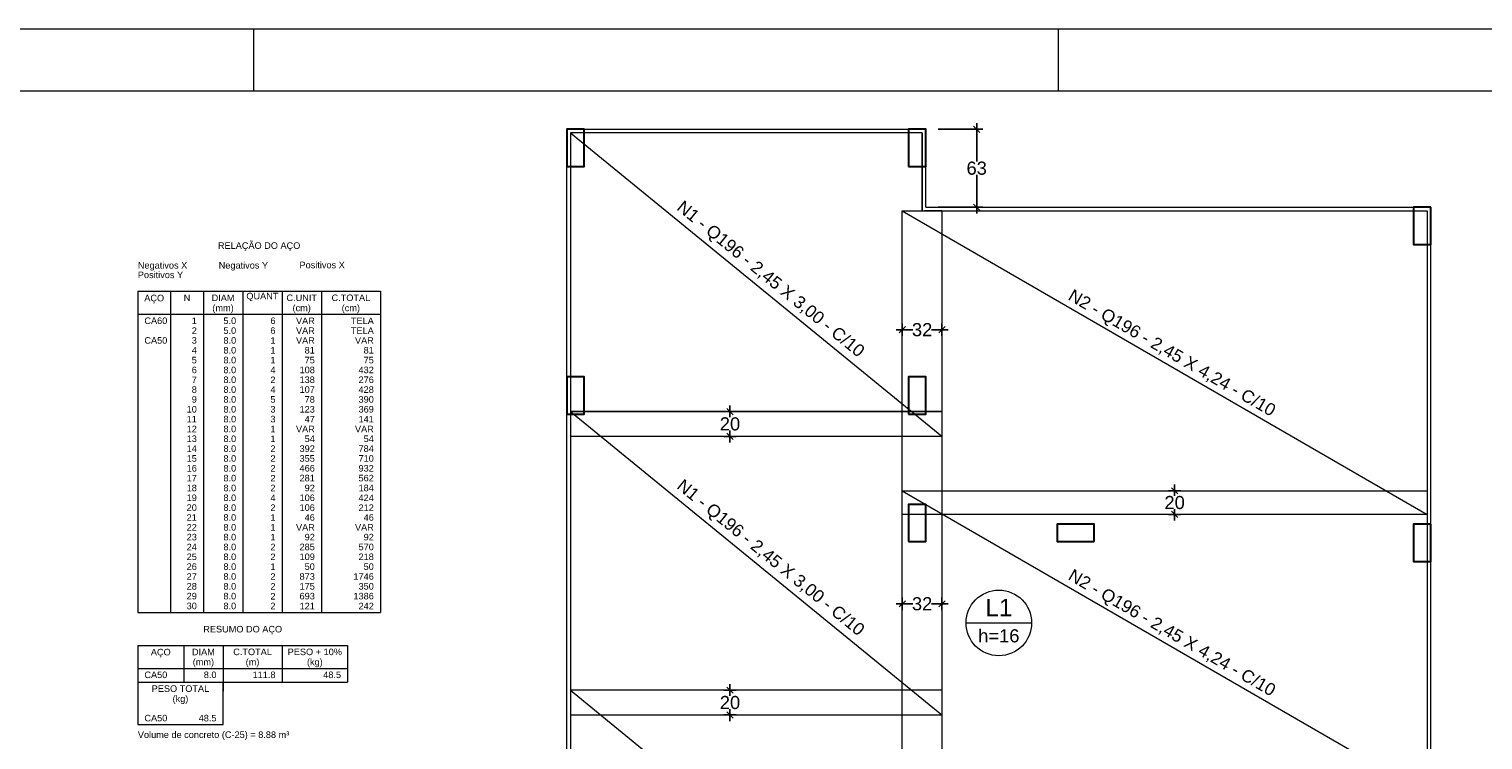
# Model space of a CAD drawing. Header units: millimetres. Extents: x 337 to 526, y -381 to -65.
# Tile 46 of 104: x 368 to 391, y -269 to -257. Entities that reach past the tile are written whole.
import ezdxf

# ---------------------------------------------------------------- set-up
doc = ezdxf.new("R2010")
doc.units = ezdxf.units.MM
doc.header["$MEASUREMENT"] = 0
doc.layers.get('0').update_dxf_attribs({"lineweight": 5})
doc.layers.add('A-DETL', color=7, linetype='Continuous', lineweight=5, true_color=0x00a600)
for name, color, linetype, lineweight in [('DT-Relação do aço', 7, 'Continuous', 5), ('DT-Textos', 7, 'Continuous', 5), ('FO-Cotas', 5, 'Continuous', 5), ('FO-Pilares', 152, 'Continuous', 30), ('FO-Vigas', 1, 'Continuous', 20), ('G-ANNO-TEXT', 7, 'Continuous', 9), ('PRANCHA 01', 7, 'Continuous', 20)]:
    doc.layers.add(name, color=color, linetype=linetype, lineweight=lineweight)
doc.styles.add('Arial', font='arial.ttf')
doc.dimstyles.new('UM_50.000000', dxfattribs={"dimtxt": 0.18, "dimasz": 0.1, "dimexe": 0.1, "dimexo": 0.2, "dimgap": 0, "dimtad": 1, "dimtih": 1, "dimtoh": 1, "dimdec": 1, "dimlfac": 50, "dimzin": 0, "dimdsep": 46, "dimtxsty": 'Standard', "dimcen": 0.09, "dimdle": 0.1, "dimadec": 1, "dimazin": 2, "dimtfac": 1, "dimtdec": 4, "dimtofl": 0, "dimtmove": 0, "dimatfit": 3, "dimfxl": 1, "dimtolj": 1, "dimarcsym": 0})

# ---------------------------------------------------------------- blocks, each defined once
blk = doc.blocks.new('_Oblique')
at = {"color": 0, "linetype": 'ByBlock', "lineweight": -2}
blk.add_line((-0.5, -0.5), (0.5, 0.5), dxfattribs=at)
blk = doc.blocks.new('*D309')
at = {"layer": 'Defpoints', "color": 0, "transparency": 16777216}
for p in [(382.29, -258.961), (382.29, -260.221), (383.112, -260.221)]:
    blk.add_point(p, dxfattribs=at)
at = {"layer": 'FO-Cotas', "color": 0, "lineweight": -2, "transparency": 16777216}
for p, q in [((382.49, -258.961), (383.212, -258.961)), ((383.112, -258.861), (383.112, -259.482)), ((383.112, -260.321), (383.112, -259.699)), ((382.49, -260.221), (383.212, -260.221))]:
    blk.add_line(p, q, dxfattribs=at)
at = {"layer": 'FO-Cotas', "color": 0, "lineweight": -2, "transparency": 16777216, "xscale": 0.1, "yscale": 0.1, "zscale": 0.1}
for p, rotation in [((383.112, -258.961), 90), ((383.112, -260.221), 270)]:
    blk.add_blockref('_Oblique', p, dxfattribs=dict(at, rotation=rotation))
at = {"layer": 'FO-Cotas', "transparency": 16777216, "insert": (383.112, -259.591), "char_height": 0.2118, "attachment_point": 5, "rotation": 0.0057, "style": 'Arial'}
blk.add_mtext('\\A1;63', dxfattribs=at)
blk = doc.blocks.new('*D301')
at = {"layer": 'Defpoints', "color": 0, "transparency": 16777216}
for p in [(386.61, -264.801), (386.31, -265.181), (386.61, -265.181)]:
    blk.add_point(p, dxfattribs=at)
at = {"layer": 'FO-Cotas', "color": 0, "lineweight": -2, "transparency": 16777216}
for p, q in [((386.31, -264.701), (386.31, -264.882)), ((386.41, -264.801), (386.21, -264.801)), ((386.41, -265.181), (386.21, -265.181)), ((386.31, -265.281), (386.31, -265.099))]:
    blk.add_line(p, q, dxfattribs=at)
at = {"layer": 'FO-Cotas', "color": 0, "lineweight": -2, "transparency": 16777216, "xscale": 0.1, "yscale": 0.1, "zscale": 0.1}
for p, rotation in [((386.31, -264.801), 90), ((386.31, -265.181), 270)]:
    blk.add_blockref('_Oblique', p, dxfattribs=dict(at, rotation=rotation))
at = {"layer": 'FO-Cotas', "transparency": 16777216, "insert": (386.31, -264.991), "char_height": 0.2118, "width": 1.0629, "attachment_point": 5, "rotation": 0.0057, "style": 'Arial'}
blk.add_mtext('\\A1;20', dxfattribs=at)
blk = doc.blocks.new('*D303')
at = {"layer": 'Defpoints', "color": 0, "transparency": 16777216}
for p in [(378.826, -263.521), (379.126, -263.521), (378.826, -263.921)]:
    blk.add_point(p, dxfattribs=at)
at = {"layer": 'FO-Cotas', "color": 0, "lineweight": -2, "transparency": 16777216}
for p, q in [((379.026, -263.521), (379.226, -263.521)), ((379.126, -263.421), (379.126, -263.612)), ((379.026, -263.921), (379.226, -263.921)), ((379.126, -264.021), (379.126, -263.829))]:
    blk.add_line(p, q, dxfattribs=at)
at = {"layer": 'FO-Cotas', "color": 0, "lineweight": -2, "transparency": 16777216, "xscale": 0.1, "yscale": 0.1, "zscale": 0.1}
for p, rotation in [((379.126, -263.521), 90), ((379.126, -263.921), 270)]:
    blk.add_blockref('_Oblique', p, dxfattribs=dict(at, rotation=rotation))
at = {"layer": 'FO-Cotas', "transparency": 16777216, "insert": (379.126, -263.721), "char_height": 0.2118, "width": 1.0629, "attachment_point": 5, "rotation": 0.0057, "style": 'Arial'}
blk.add_mtext('\\A1;20', dxfattribs=at)
blk = doc.blocks.new('*D304')
at = {"layer": 'Defpoints', "color": 0, "transparency": 16777216}
for p in [(379.426, -268.021), (379.126, -268.421), (379.426, -268.421)]:
    blk.add_point(p, dxfattribs=at)
at = {"layer": 'FO-Cotas', "color": 0, "lineweight": -2, "transparency": 16777216}
for p, q in [((379.126, -267.921), (379.126, -268.112)), ((379.226, -268.021), (379.026, -268.021)), ((379.226, -268.421), (379.026, -268.421)), ((379.126, -268.521), (379.126, -268.329))]:
    blk.add_line(p, q, dxfattribs=at)
at = {"layer": 'FO-Cotas', "color": 0, "lineweight": -2, "transparency": 16777216, "xscale": 0.1, "yscale": 0.1, "zscale": 0.1}
for p, rotation in [((379.126, -268.021), 90), ((379.126, -268.421), 270)]:
    blk.add_blockref('_Oblique', p, dxfattribs=dict(at, rotation=rotation))
at = {"layer": 'FO-Cotas', "transparency": 16777216, "insert": (379.126, -268.221), "char_height": 0.2118, "width": 1.0629, "attachment_point": 5, "rotation": 0.0057, "style": 'Arial'}
blk.add_mtext('\\A1;20', dxfattribs=at)
blk = doc.blocks.new('*D305')
at = {"layer": 'Defpoints', "color": 0, "transparency": 16777216}
for p in [(381.91, -261.899), (382.55, -261.899), (382.55, -262.199)]:
    blk.add_point(p, dxfattribs=at)
at = {"layer": 'FO-Cotas', "color": 0, "lineweight": -2, "transparency": 16777216}
for p, q in [((381.91, -262.099), (381.91, -262.299)), ((382.55, -262.099), (382.55, -262.299)), ((381.81, -262.199), (382.079, -262.199)), ((382.65, -262.199), (382.38, -262.199))]:
    blk.add_line(p, q, dxfattribs=at)
at = {"layer": 'FO-Cotas', "color": 0, "lineweight": -2, "transparency": 16777216, "xscale": 0.1, "yscale": 0.1, "zscale": 0.1, "rotation": 180}
blk.add_blockref('_Oblique', (381.91, -262.199), dxfattribs=at)
at = {"layer": 'FO-Cotas', "color": 0, "lineweight": -2, "transparency": 16777216, "xscale": 0.1, "yscale": 0.1, "zscale": 0.1}
blk.add_blockref('_Oblique', (382.55, -262.199), dxfattribs=at)
at = {"layer": 'FO-Cotas', "transparency": 16777216, "insert": (382.23, -262.199), "char_height": 0.2118, "width": 1.0629, "attachment_point": 5, "rotation": 0.0057, "style": 'Arial'}
blk.add_mtext('\\A1;32', dxfattribs=at)
blk = doc.blocks.new('*D306')
at = {"layer": 'Defpoints', "color": 0, "transparency": 16777216}
for p in [(381.91, -266.326), (382.55, -266.326), (382.55, -266.626)]:
    blk.add_point(p, dxfattribs=at)
at = {"layer": 'FO-Cotas', "color": 0, "lineweight": -2, "transparency": 16777216}
for p, q in [((381.91, -266.526), (381.91, -266.726)), ((382.55, -266.526), (382.55, -266.726)), ((381.81, -266.626), (382.079, -266.626)), ((382.65, -266.626), (382.38, -266.626))]:
    blk.add_line(p, q, dxfattribs=at)
at = {"layer": 'FO-Cotas', "color": 0, "lineweight": -2, "transparency": 16777216, "xscale": 0.1, "yscale": 0.1, "zscale": 0.1, "rotation": 180}
blk.add_blockref('_Oblique', (381.91, -266.626), dxfattribs=at)
at = {"layer": 'FO-Cotas', "color": 0, "lineweight": -2, "transparency": 16777216, "xscale": 0.1, "yscale": 0.1, "zscale": 0.1}
blk.add_blockref('_Oblique', (382.55, -266.626), dxfattribs=at)
at = {"layer": 'FO-Cotas', "transparency": 16777216, "insert": (382.23, -266.626), "char_height": 0.2118, "width": 1.0629, "attachment_point": 5, "rotation": 0.0057, "style": 'Arial'}
blk.add_mtext('\\A1;32', dxfattribs=at)

msp = doc.modelspace()

# ---------------------------------------------------------------- linework, layer by layer
at = {"layer": 'A-DETL', "color": 7}
for p, q in [((376.5497, -259.0206), (376.5497, -263.9206)), ((382.2297, -259.0206), (376.5497, -259.0206)), ((376.5497, -259.0206), (382.5497, -263.9206)), ((381.9099, -260.2806), (390.3899, -260.2806)), ((381.9099, -265.1806), (381.9099, -260.2806)), ((381.9099, -260.2806), (390.3899, -265.1806)), ((382.5497, -260.2806), (382.2697, -260.2806)), ((382.5497, -260.2806), (382.5497, -263.9206)), ((390.3899, -260.2806), (390.3899, -265.1806)), ((376.5497, -263.5206), (376.5497, -268.4206)), ((382.5497, -263.5206), (376.5497, -263.5206)), ((376.5497, -263.5206), (382.5497, -268.4206)), ((376.5497, -263.5206), (382.5497, -263.5206)), ((382.5497, -263.5206), (382.5497, -268.4206)), ((376.5497, -263.9206), (382.5497, -263.9206)), ((381.9099, -264.8006), (390.3899, -264.8006)), ((381.9099, -269.7006), (381.9099, -264.8006)), ((381.9099, -264.8006), (390.3899, -269.7006)), ((390.3899, -264.8006), (390.3899, -269.7006)), ((390.3899, -265.1806), (381.9099, -265.1806)), ((376.5497, -268.0206), (376.5497, -272.9206)), ((382.5497, -268.0206), (376.5497, -268.0206)), ((376.5497, -268.0206), (382.5497, -272.9206)), ((382.5497, -268.0206), (382.5497, -272.9206)), ((376.5497, -268.4206), (382.5497, -268.4206))]:
    msp.add_line(p, q, dxfattribs=at)
at = {"layer": 'A-DETL', "color": 7, "lineweight": 25}
msp.add_line((382.2297, -260.2806), (382.2297, -259.0206), dxfattribs=at)
at = {"layer": 'DT-Relação do aço', "linetype": 'Continuous'}
for p, q in [((369.5591, -261.5787), (373.4774, -261.5787)), ((369.5591, -261.5787), (369.5591, -266.7678)), ((370.0886, -261.5787), (370.0886, -266.7678)), ((370.6181, -261.5787), (370.6181, -266.7678)), ((371.2535, -261.5787), (371.2535, -266.7678)), ((371.8889, -261.5787), (371.8889, -266.7678)), ((372.5243, -261.5787), (372.5243, -266.7678)), ((373.4774, -261.5787), (373.4774, -266.7678)), ((369.5591, -261.9494), (373.4774, -261.9494)), ((369.5591, -266.7678), (373.4774, -266.7678)), ((369.5591, -267.2973), (369.5591, -268.0386)), ((369.5591, -267.2973), (372.9479, -267.2973)), ((370.3004, -267.2973), (370.3004, -267.8907)), ((370.9358, -267.2973), (370.9358, -268.0386)), ((371.8889, -267.2973), (371.8889, -267.8907)), ((372.9479, -267.2973), (372.9479, -267.8907)), ((369.5591, -267.668), (372.9479, -267.668)), ((369.5591, -267.8907), (372.9479, -267.8907)), ((369.5591, -267.8907), (369.5591, -268.5768)), ((370.9358, -268.5768), (370.9358, -267.8907)), ((369.5591, -268.5768), (370.9358, -268.5768))]:
    msp.add_line(p, q, dxfattribs=at)
at = {"layer": 'DT-Textos'}
msp.add_line((382.9402, -266.9336), (383.9992, -266.9336), dxfattribs=at)
msp.add_circle((383.4697, -266.9336), 0.5295, dxfattribs=at)
at = {"layer": 'FO-Pilares'}
for points in [[(376.4897, -259.5606), (376.6297, -259.5606), (376.7697, -259.5606), (376.7697, -259.2606), (376.7697, -258.9606), (376.6297, -258.9606), (376.4897, -258.9606), (376.4897, -259.2606), (376.4897, -259.5606)], [(382.0097, -259.5606), (382.1497, -259.5606), (382.2897, -259.5606), (382.2897, -259.2606), (382.2897, -258.9606), (382.1497, -258.9606), (382.0097, -258.9606), (382.0097, -259.2606), (382.0097, -259.5606)], [(390.4497, -260.2204), (390.3097, -260.2204), (390.1697, -260.2204), (390.1697, -260.5204), (390.1697, -260.8204), (390.3097, -260.8204), (390.4497, -260.8204), (390.4497, -260.5204), (390.4497, -260.2204)], [(376.4897, -263.5604), (376.6297, -263.5604), (376.7697, -263.5604), (376.7697, -263.2604), (376.7697, -262.9604), (376.6297, -262.9604), (376.4897, -262.9604), (376.4897, -263.2604), (376.4897, -263.5604)], [(382.0097, -263.5604), (382.1497, -263.5604), (382.2897, -263.5604), (382.2897, -263.2604), (382.2897, -262.9604), (382.1497, -262.9604), (382.0097, -262.9604), (382.0097, -263.2604), (382.0097, -263.5604)], [(382.0097, -265.6204), (382.1497, -265.6204), (382.2897, -265.6204), (382.2897, -265.3204), (382.2897, -265.0204), (382.1497, -265.0204), (382.0097, -265.0204), (382.0097, -265.3204), (382.0097, -265.6204)], [(385.0099, -265.6204), (385.0099, -265.4804), (385.0099, -265.3404), (384.7099, -265.3404), (384.4099, -265.3404), (384.4099, -265.4804), (384.4099, -265.6204), (384.7099, -265.6204), (385.0099, -265.6204)], [(390.4497, -265.3404), (390.3097, -265.3404), (390.1697, -265.3404), (390.1697, -265.6404), (390.1697, -265.9404), (390.3097, -265.9404), (390.4497, -265.9404), (390.4497, -265.6404), (390.4497, -265.3404)]]:
    msp.add_lwpolyline(points, close=True, dxfattribs=at)
at = {"layer": 'FO-Vigas'}
for p, q in [((376.4897, -276.6008), (376.4897, -258.9606)), ((376.4897, -258.9606), (382.2897, -258.9606)), ((382.2897, -260.2206), (382.2897, -258.9606)), ((382.2897, -260.2206), (390.4499, -260.2206)), ((390.4499, -274.2608), (390.4499, -260.2206))]:
    msp.add_line(p, q, dxfattribs=at)
at = {"layer": 'PRANCHA 01'}
for points in [[(337.4312, -316.7434), (421.5312, -316.7434), (421.5312, -257.3434), (337.4312, -257.3434), (337.4312, -316.7434)], [(371.4312, -258.3434), (371.4312, -257.3434)], [(384.4312, -258.3434), (384.4312, -257.3434)]]:
    msp.add_lwpolyline(points, dxfattribs=at)
msp.add_lwpolyline([(339.9312, -315.7434), (420.5312, -315.7434), (420.5312, -258.3434), (339.9312, -258.3434)], close=True, dxfattribs=at)

# ---------------------------------------------------------------- texts
at = {"layer": 'DT-Relação do aço', "linetype": 'Continuous', "char_height": 0.1059, "line_spacing_factor": 0.798, "style": 'Arial'}
for s, insert, width, attachment_point in [('RELAÇÃO DO AÇO', (371.5184, -260.9255), 2.670327, 8), ('Negativos X', (369.5594, -261.2435), 1.599357, 7), ('Negativos Y', (370.8654, -261.2435), 1.599357, 7), ('Positivos X', (372.1713, -261.2081), 1.467261, 7), ('Positivos Y', (369.5591, -261.3669), 1.467261, 7), ('AÇO', (369.8234, -261.7725), 0.642814, 8), ('N', (370.3533, -261.7376), 0.214223, 8), ('DIAM', (370.9358, -261.7376), 0.741597, 8), ('QUANT', (371.5712, -261.7376), 1.038235, 8), ('C.UNIT', (372.2066, -261.7376), 0.988699, 8), ('C.TOTAL', (373.0008, -261.7376), 1.252603, 8), ('(mm)', (370.9354, -261.9315), 0.691771, 8), ('(cm)', (372.2064, -261.9315), 0.592988, 8), ('(cm)', (373.0004, -261.9315), 0.592988, 8), ('RESUMO DO AÇO', (371.2534, -267.1205), 2.554598, 8), ('AÇO', (369.9294, -267.4915), 0.642814, 8), ('(mm)', (370.6184, -267.6495), 0.691771, 8), ('DIAM', (370.6181, -267.4562), 0.741597, 8), ('C.TOTAL', (371.4123, -267.4562), 1.252603, 8), ('(m)', (371.4124, -267.6495), 0.444668, 8), ('PESO + 10%', (372.4184, -267.4562), 1.756078, 8), ('(kg)', (372.4184, -267.6495), 0.510862, 8), ('CA50', (369.665, -267.8268), 0.742031, 7), ('8.0', (370.8299, -267.8268), 0.412368, 9), ('111.8', (371.783, -267.8268), 0.742321, 9), ('48.5', (372.842, -267.8268), 0.577345, 9), ('PESO TOTAL', (370.2474, -268.0496), 1.862682, 8), ('(kg)', (370.2474, -268.2436), 0.510862, 8), ('CA50', (369.665, -268.5261), 0.742031, 7), ('48.5', (370.8299, -268.5261), 0.577345, 9), ('Volume de concreto (C-25) = 8.88 m³', (369.5594, -268.8242), 4.904967, 7)]:
    msp.add_mtext(s, dxfattribs=dict(at, insert=insert, width=width, attachment_point=attachment_point))
at = {"layer": 'DT-Relação do aço', "color": 7, "linetype": 'Continuous', "char_height": 0.1059, "line_spacing_factor": 0.798, "style": 'Arial'}
for s, insert, width, attachment_point in [('CA60', (369.665, -262.1082), 0.742031, 7), ('2', (370.5122, -262.2671), 0.164976, 9), ('1', (370.5122, -262.1082), 0.164976, 9), ('5.0', (371.1476, -262.1082), 0.412368, 9), ('5.0', (371.1476, -262.2671), 0.412368, 9), ('6', (371.783, -262.1082), 0.494929, 9), ('6', (371.783, -262.2671), 0.494929, 9), ('VAR', (372.4184, -262.1082), 0.609934, 9), ('VAR', (372.4184, -262.2671), 0.609934, 9), ('TELA', (373.3715, -262.1082), 0.609934, 9), ('TELA', (373.3715, -262.2671), 0.609934, 9), ('CA50', (369.665, -262.4259), 0.742031, 7), ('3', (370.5122, -262.4259), 0.164976, 9), ('8.0', (371.1476, -262.4259), 0.412368, 9), ('1', (371.783, -262.4259), 0.164976, 9), ('VAR', (372.4184, -262.4259), 0.609934, 9), ('VAR', (373.3715, -262.4259), 0.609934, 9), ('4', (370.5122, -262.5848), 0.164976, 9), ('5', (370.5122, -262.7436), 0.164976, 9), ('8.0', (371.1476, -262.5848), 0.412368, 9), ('8.0', (371.1476, -262.7436), 0.412368, 9), ('1', (371.783, -262.5848), 0.164976, 9), ('1', (371.783, -262.7436), 0.164976, 9), ('81', (372.4184, -262.5848), 0.329953, 9), ('75', (372.4184, -262.7436), 0.329953, 9), ('81', (373.3715, -262.5848), 0.329953, 9), ('75', (373.3715, -262.7436), 0.329953, 9), ('6', (370.5122, -262.9025), 0.164976, 9), ('8.0', (371.1476, -262.9025), 0.412368, 9), ('4', (371.783, -262.9025), 0.164976, 9), ('108', (372.4184, -262.9025), 0.494929, 9), ('432', (373.3715, -262.9025), 0.494929, 9), ('7', (370.5122, -263.0613), 0.164976, 9), ('8.0', (371.1476, -263.0613), 0.412368, 9), ('2', (371.783, -263.0613), 0.164976, 9), ('138', (372.4184, -263.0613), 0.494929, 9), ('276', (373.3715, -263.0613), 0.494929, 9), ('9', (370.5122, -263.379), 0.164976, 9), ('8', (370.5122, -263.2202), 0.164976, 9), ('8.0', (371.1476, -263.2202), 0.412368, 9), ('8.0', (371.1476, -263.379), 0.412368, 9), ('4', (371.783, -263.2202), 0.164976, 9), ('5', (371.783, -263.379), 0.164976, 9), ('107', (372.4184, -263.2202), 0.494929, 9), ('78', (372.4184, -263.379), 0.329953, 9), ('428', (373.3715, -263.2202), 0.494929, 9), ('390', (373.3715, -263.379), 0.494929, 9), ('10', (370.5122, -263.5379), 0.329953, 9), ('8.0', (371.1476, -263.5379), 0.412368, 9), ('3', (371.783, -263.5379), 0.164976, 9), ('123', (372.4184, -263.5379), 0.494929, 9), ('369', (373.3715, -263.5379), 0.494929, 9), ('11', (370.5122, -263.6967), 0.329953, 9), ('12', (370.5122, -263.8556), 0.329953, 9), ('8.0', (371.1476, -263.6967), 0.412368, 9), ('8.0', (371.1476, -263.8556), 0.412368, 9), ('3', (371.783, -263.6967), 0.164976, 9), ('1', (371.783, -263.8556), 0.164976, 9), ('VAR', (372.4184, -263.8556), 0.609934, 9), ('47', (372.4184, -263.6967), 0.329953, 9), ('VAR', (373.3715, -263.8556), 0.609934, 9), ('141', (373.3715, -263.6967), 0.494929, 9), ('13', (370.5122, -264.0144), 0.329953, 9), ('8.0', (371.1476, -264.0144), 0.412368, 9), ('1', (371.783, -264.0144), 0.164976, 9), ('54', (372.4184, -264.0144), 0.329953, 9), ('54', (373.3715, -264.0144), 0.329953, 9), ('14', (370.5122, -264.1733), 0.329953, 9), ('15', (370.5122, -264.3321), 0.329953, 9), ('8.0', (371.1476, -264.1733), 0.412368, 9), ('8.0', (371.1476, -264.3321), 0.412368, 9), ('2', (371.783, -264.1733), 0.164976, 9), ('2', (371.783, -264.3321), 0.164976, 9), ('392', (372.4184, -264.1733), 0.494929, 9), ('355', (372.4184, -264.3321), 0.494929, 9), ('784', (373.3715, -264.1733), 0.494929, 9), ('710', (373.3715, -264.3321), 0.494929, 9), ('16', (370.5122, -264.491), 0.329953, 9), ('8.0', (371.1476, -264.491), 0.412368, 9), ('2', (371.783, -264.491), 0.164976, 9), ('466', (372.4184, -264.491), 0.494929, 9), ('932', (373.3715, -264.491), 0.494929, 9), ('17', (370.5122, -264.6498), 0.329953, 9), ('18', (370.5122, -264.8087), 0.329953, 9), ('8.0', (371.1476, -264.6498), 0.412368, 9), ('8.0', (371.1476, -264.8087), 0.412368, 9), ('2', (371.783, -264.6498), 0.164976, 9), ('2', (371.783, -264.8087), 0.164976, 9), ('281', (372.4184, -264.6498), 0.494929, 9), ('92', (372.4184, -264.8087), 0.329953, 9), ('562', (373.3715, -264.6498), 0.494929, 9), ('184', (373.3715, -264.8087), 0.494929, 9), ('19', (370.5122, -264.9675), 0.329953, 9), ('8.0', (371.1476, -264.9675), 0.412368, 9), ('4', (371.783, -264.9675), 0.164976, 9), ('106', (372.4184, -264.9675), 0.494929, 9), ('424', (373.3715, -264.9675), 0.494929, 9), ('20', (370.5122, -265.1264), 0.329953, 9), ('21', (370.5122, -265.2852), 0.329953, 9), ('8.0', (371.1476, -265.1264), 0.412368, 9), ('8.0', (371.1476, -265.2852), 0.412368, 9), ('2', (371.783, -265.1264), 0.164976, 9), ('1', (371.783, -265.2852), 0.164976, 9), ('106', (372.4184, -265.1264), 0.494929, 9), ('46', (372.4184, -265.2852), 0.329953, 9), ('212', (373.3715, -265.1264), 0.494929, 9), ('46', (373.3715, -265.2852), 0.329953, 9), ('22', (370.5122, -265.4441), 0.329953, 9), ('8.0', (371.1476, -265.4441), 0.412368, 9), ('1', (371.783, -265.4441), 0.164976, 9), ('VAR', (372.4184, -265.4441), 0.609934, 9), ('VAR', (373.3715, -265.4441), 0.609934, 9), ('23', (370.5122, -265.6029), 0.329953, 9), ('24', (370.5122, -265.7618), 0.329953, 9), ('8.0', (371.1476, -265.6029), 0.412368, 9), ('8.0', (371.1476, -265.7618), 0.412368, 9), ('2', (371.783, -265.7618), 0.164976, 9), ('1', (371.783, -265.6029), 0.164976, 9), ('285', (372.4184, -265.7618), 0.494929, 9), ('92', (372.4184, -265.6029), 0.329953, 9), ('570', (373.3715, -265.7618), 0.494929, 9), ('92', (373.3715, -265.6029), 0.329953, 9), ('25', (370.5122, -265.9206), 0.329953, 9), ('8.0', (371.1476, -265.9206), 0.412368, 9), ('2', (371.783, -265.9206), 0.164976, 9), ('109', (372.4184, -265.9206), 0.494929, 9), ('218', (373.3715, -265.9206), 0.494929, 9), ('26', (370.5122, -266.0795), 0.329953, 9), ('27', (370.5122, -266.2383), 0.329953, 9), ('8.0', (371.1476, -266.0795), 0.412368, 9), ('8.0', (371.1476, -266.2383), 0.412368, 9), ('2', (371.783, -266.2383), 0.164976, 9), ('1', (371.783, -266.0795), 0.164976, 9), ('873', (372.4184, -266.2383), 0.494929, 9), ('50', (372.4184, -266.0795), 0.329953, 9), ('1746', (373.3715, -266.2383), 0.659905, 9), ('50', (373.3715, -266.0795), 0.329953, 9), ('28', (370.5122, -266.3972), 0.329953, 9), ('8.0', (371.1476, -266.3972), 0.412368, 9), ('2', (371.783, -266.3972), 0.164976, 9), ('175', (372.4184, -266.3972), 0.494929, 9), ('350', (373.3715, -266.3972), 0.494929, 9), ('30', (370.5122, -266.7149), 0.329953, 9), ('29', (370.5122, -266.556), 0.329953, 9), ('8.0', (371.1476, -266.556), 0.412368, 9), ('8.0', (371.1476, -266.7149), 0.412368, 9), ('2', (371.783, -266.556), 0.164976, 9), ('2', (371.783, -266.7149), 0.164976, 9), ('693', (372.4184, -266.556), 0.494929, 9), ('121', (372.4184, -266.7149), 0.494929, 9), ('1386', (373.3715, -266.556), 0.659905, 9), ('242', (373.3715, -266.7149), 0.494929, 9)]:
    msp.add_mtext(s, dxfattribs=dict(at, insert=insert, width=width, attachment_point=attachment_point))
at = {"layer": 'DT-Textos', "attachment_point": 8, "line_spacing_factor": 0.798, "style": 'Arial'}
for s, insert, char_height, width in [('L1', (383.4697, -266.8277), 0.2824, 0.816254), ('h=16', (383.4697, -267.2513), 0.2118, 1.322346)]:
    msp.add_mtext(s, dxfattribs=dict(at, insert=insert, char_height=char_height, width=width))
at = {"layer": 'G-ANNO-TEXT', "char_height": 0.2, "width": 4.697889, "attachment_point": 1, "style": 'Arial'}
for s, insert, rotation in [('N1 - Q196 - 2,45 X 3,00 - C/10', (378.3776, -260.0955), 320.8), ('N2 - Q196 - 2,45 X 4,24 - C/10', (384.6732, -261.5315), 330), ('N1 - Q196 - 2,45 X 3,00 - C/10', (378.3776, -264.5955), 320.8), ('N2 - Q196 - 2,45 X 4,24 - C/10', (384.6732, -266.0515), 330)]:
    msp.add_mtext(s, dxfattribs=dict(at, insert=insert, rotation=rotation))

# ---------------------------------------------------------------- dimensions: what is measured, and where the dimension line sits
at = {"layer": 'FO-Cotas'}
dim = msp.add_aligned_dim(p1=(382.2897, -258.9606), p2=(382.2897, -260.2206), distance=0.8223, dimstyle='UM_50.000000', override={"dimtxt": 0.2118, "dimtih": 0, "dimtoh": 0, "dimzin": 8, "dimtxsty": 'Arial', "dimblk": 'Oblique', "dimblk1": 'Oblique', "dimblk2": 'Oblique', "dimsah": 1, "dimclrt": 256, "dimazin": 3, "dimtmove": 2, "dimldrblk": 'Oblique'}, dxfattribs=at)
dim.commit()
dim.dimension.update_dxf_attribs({"geometry": '*D309', "text_midpoint": (383.112, -259.5906), "text_rotation": 0.00573})
for base, p1, p2, picture, middle in [((382.5497, -262.1991), (381.9099, -261.8991), (382.5497, -261.8991), '*D305', (382.2298, -262.1991)), ((382.5497, -266.6256), (381.9099, -266.3256), (382.5497, -266.3256), '*D306', (382.2298, -266.6256))]:
    dim = msp.add_linear_dim(base=base, p1=p1, p2=p2, dimstyle='UM_50.000000', override={"dimtxt": 0.2118, "dimtih": 0, "dimtoh": 0, "dimzin": 8, "dimtxsty": 'Arial', "dimblk": 'Oblique', "dimblk1": 'Oblique', "dimblk2": 'Oblique', "dimsah": 1, "dimclrt": 256, "dimazin": 3, "dimtmove": 2, "dimldrblk": 'Oblique'}, dxfattribs=at)
    dim.commit()
    dim.dimension.update_dxf_attribs({"geometry": picture, "text_midpoint": middle, "text_rotation": 0.00573})
for base, p1, p2, picture, middle in [((379.126, -263.5206), (378.826, -263.9206), (378.826, -263.5206), '*D303', (379.126, -263.7206)), ((379.126, -268.4206), (379.426, -268.0206), (379.426, -268.4206), '*D304', (379.126, -268.2206))]:
    dim = msp.add_linear_dim(base=base, p1=p1, p2=p2, angle=90, dimstyle='UM_50.000000', override={"dimtxt": 0.2118, "dimtih": 0, "dimtoh": 0, "dimzin": 8, "dimtxsty": 'Arial', "dimblk": 'Oblique', "dimblk1": 'Oblique', "dimblk2": 'Oblique', "dimsah": 1, "dimclrt": 256, "dimazin": 3, "dimtmove": 2, "dimldrblk": 'Oblique'}, dxfattribs=at)
    dim.commit()
    dim.dimension.update_dxf_attribs({"geometry": picture, "text_midpoint": middle, "text_rotation": 0.00573})
dim = msp.add_linear_dim(base=(386.3097, -265.1806), p1=(386.6097, -264.8006), p2=(386.6097, -265.1806), angle=90, text='20', dimstyle='UM_50.000000', override={"dimtxt": 0.2118, "dimtih": 0, "dimtoh": 0, "dimzin": 8, "dimtxsty": 'Arial', "dimblk": 'Oblique', "dimblk1": 'Oblique', "dimblk2": 'Oblique', "dimsah": 1, "dimclrt": 256, "dimazin": 3, "dimtmove": 2, "dimldrblk": 'Oblique'}, dxfattribs=at)
dim.commit()
dim.dimension.update_dxf_attribs({"geometry": '*D301', "text_midpoint": (386.3097, -264.9906), "text_rotation": 0.00573})

doc.saveas('drawing.dxf')
